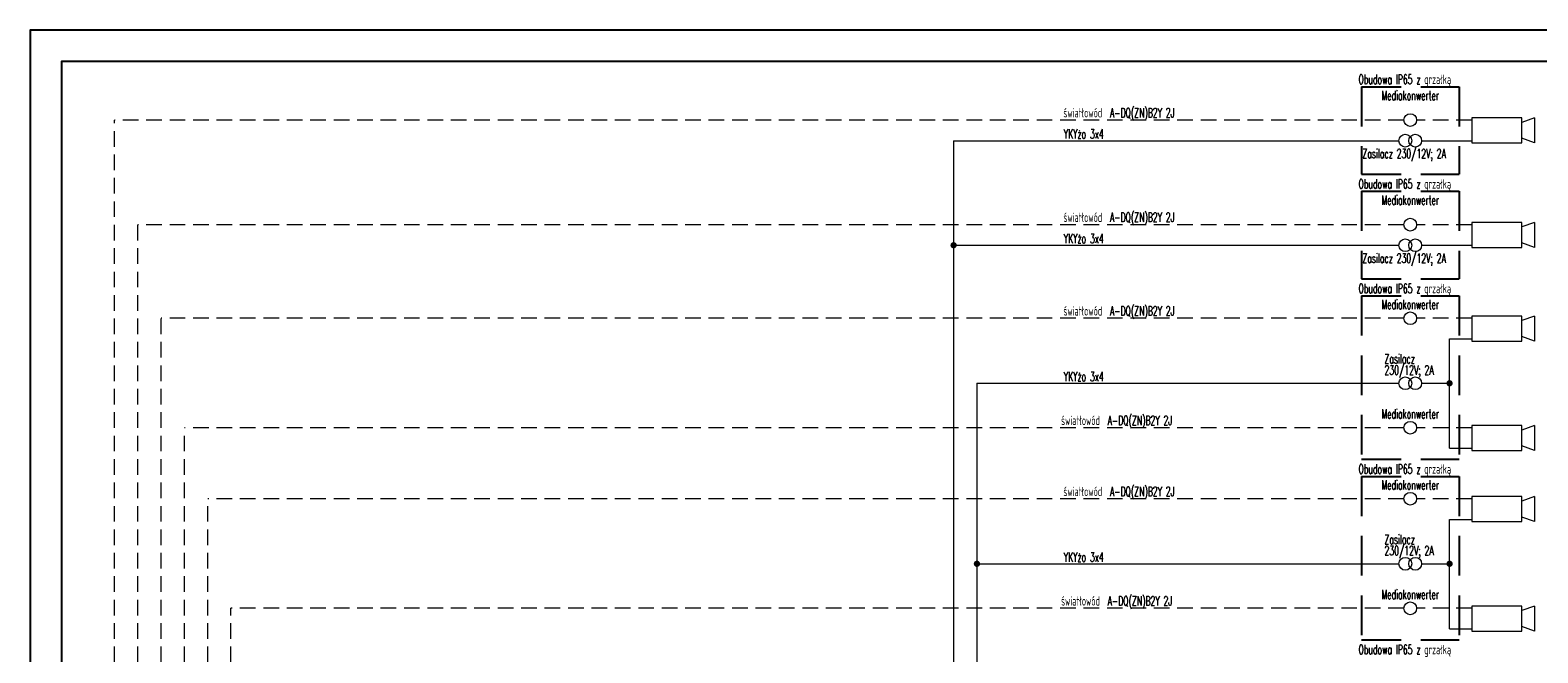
# Model space of a CAD drawing. Extents: x 301 to 2227, y -251 to 46.
# Tile 7 of 10: x 1371 to 1612, y -53 to 46. Entities that reach past the tile are written whole.
import ezdxf
from ezdxf.enums import TextEntityAlignment as Align

# ---------------------------------------------------------------- set-up
doc = ezdxf.new("R2010")
doc.units = 0
for name, pattern in [('ACAD_ISO03W100', [30, 12, -18]), ('DASHED', [19.05, 12.7, -6.35]), ('HIDDEN', [0.375, 0.25, -0.125])]:
    doc.linetypes.add(name, pattern=pattern)
doc.layers.get('0').update_dxf_attribs({"linetype": 'CONTINUOUS'})
for name, color, linetype, lineweight in [('_SPTV', 1, 'CONTINUOUS', 20), ('_SPTV_K', 3, 'ACAD_ISO03W100', 20), ('_SSWiN_K', 5, 'CONTINUOUS', 20), ('_SSWiN_K_OPIS', 130, 'CONTINUOUS', 15), ('_SSWiN_U_O', 30, 'CONTINUOUS', 18)]:
    doc.layers.add(name, color=color, linetype=linetype, lineweight=lineweight)
doc.layers.add('Z_ramka', color=7, linetype='CONTINUOUS')
doc.styles.get("Standard").update_dxf_attribs({"font": 'romans.shx'})

msp = doc.modelspace()

# ---------------------------------------------------------------- linework, layer by layer
at = {"color": 5}
for p, q in [((1376.12, 41.46), (1376.12, -245.54)), ((1786.12, 41.46), (1376.12, 41.46))]:
    msp.add_line(p, q, dxfattribs=at)
at = {"color": 2, "linetype": 'DASHED', "ltscale": 0.5}
for p, q in [((1584.17, 37.41), (1584.17, 23.43)), ((1584.17, 37.41), (1599.79, 37.41)), ((1599.79, 37.41), (1599.79, 23.43)), ((1584.17, 23.43), (1599.79, 23.43)), ((1584.17, 20.68), (1584.17, 6.69)), ((1584.17, 20.68), (1599.79, 20.68)), ((1599.79, 20.68), (1599.79, 6.69)), ((1584.17, 6.69), (1599.79, 6.69)), ((1584.17, 3.94), (1584.17, -22.2)), ((1584.17, 3.94), (1599.79, 3.94)), ((1599.79, 3.94), (1599.79, -22.2)), ((1584.17, -22.2), (1599.79, -22.2)), ((1584.17, -24.95), (1584.17, -51.09)), ((1584.17, -24.95), (1599.79, -24.95)), ((1599.79, -24.95), (1599.79, -51.09)), ((1584.17, -51.09), (1599.79, -51.09))]:
    msp.add_line(p, q, dxfattribs=at)
at = {"layer": '_SPTV'}
for p, q in [((1611.85, 32.42), (1609.85, 31.69)), ((1611.85, 32.42), (1611.85, 28.42)), ((1611.85, 28.42), (1609.85, 29.15)), ((1611.85, 15.68), (1609.85, 14.96)), ((1611.85, 15.68), (1611.85, 11.69)), ((1611.85, 11.69), (1609.85, 12.41)), ((1611.85, 0.71), (1609.85, -0.02)), ((1611.85, 0.71), (1611.85, -3.29)), ((1611.85, -3.29), (1609.85, -2.56)), ((1611.85, -16.81), (1609.85, -17.54)), ((1611.85, -16.81), (1611.85, -20.81)), ((1611.85, -20.81), (1609.85, -20.08)), ((1611.85, -28.18), (1609.85, -28.91)), ((1611.85, -28.18), (1611.85, -32.18)), ((1611.85, -32.18), (1609.85, -31.45)), ((1611.85, -45.7), (1609.85, -46.43)), ((1611.85, -45.7), (1611.85, -49.7)), ((1611.85, -49.7), (1609.85, -48.97))]:
    msp.add_line(p, q, dxfattribs=at)
for points in [[(1601.85, 28.42), (1609.85, 28.42), (1609.85, 32.42), (1601.85, 32.42)], [(1601.85, 11.68), (1609.85, 11.68), (1609.85, 15.68), (1601.85, 15.68)], [(1601.85, -3.29), (1609.85, -3.29), (1609.85, 0.71), (1601.85, 0.71)], [(1601.85, -20.81), (1609.85, -20.81), (1609.85, -16.81), (1601.85, -16.81)], [(1601.85, -32.18), (1609.85, -32.18), (1609.85, -28.18), (1601.85, -28.18)], [(1601.85, -49.7), (1609.85, -49.7), (1609.85, -45.7), (1601.85, -45.7)]]:
    msp.add_lwpolyline(points, close=True, dxfattribs=at)
for centre in [(1591.98, 32.07), (1591.19, 28.77), (1592.77, 28.77), (1591.98, 15.33), (1591.19, 12.04), (1592.77, 12.04), (1591.98, 0.36), (1591.19, -10.05), (1592.77, -10.05), (1591.98, -17.17), (1591.98, -28.53), (1591.19, -38.94), (1592.77, -38.94), (1591.98, -46.06)]:
    msp.add_circle(centre, 1.02, dxfattribs=at)
at = {"layer": '_SPTV_K', "linetype": 'HIDDEN', "ltscale": 10}
for p, q in [((1384.63, -163.44), (1384.63, 32.07)), ((1590.95, 32.07), (1384.63, 32.07)), ((1601.85, 32.07), (1593, 32.07)), ((1388.36, -163.44), (1388.36, 15.33)), ((1590.95, 15.33), (1388.36, 15.33)), ((1601.85, 15.33), (1593, 15.33)), ((1590.95, 0.36), (1392.08, 0.36)), ((1392.08, -163.44), (1392.08, 0.36)), ((1601.85, 0.36), (1593, 0.36)), ((1590.95, -17.17), (1395.8, -17.17)), ((1395.8, -163.44), (1395.8, -17.17)), ((1601.85, -17.17), (1593, -17.17)), ((1399.53, -163.44), (1399.53, -28.53)), ((1590.95, -28.53), (1399.53, -28.53)), ((1601.85, -28.53), (1593, -28.53)), ((1403.25, -163.44), (1403.25, -46.06)), ((1590.95, -46.06), (1403.25, -46.06)), ((1601.85, -46.06), (1593, -46.06))]:
    msp.add_line(p, q, dxfattribs=at)
at = {"layer": '_SSWiN_K'}
for p, q in [((1518.9, 28.77), (1590.16, 28.77)), ((1518.9, 28.77), (1518.9, -202.87)), ((1593.79, 28.77), (1601.85, 28.77)), ((1518.9, 12.04), (1590.16, 12.04)), ((1593.79, 12.04), (1601.85, 12.04)), ((1598.27, -20.46), (1598.27, -2.94)), ((1598.27, -2.94), (1601.85, -2.94)), ((1522.63, -10.05), (1590.16, -10.05)), ((1522.63, -10.05), (1522.63, -199.15)), ((1593.79, -10.05), (1598.27, -10.05)), ((1598.27, -20.46), (1601.85, -20.46)), ((1598.27, -49.35), (1598.27, -31.83)), ((1598.27, -31.83), (1601.85, -31.83)), ((1522.63, -38.94), (1590.16, -38.94)), ((1593.79, -38.94), (1598.27, -38.94)), ((1598.27, -49.35), (1601.85, -49.35))]:
    msp.add_line(p, q, dxfattribs=at)
at = {"layer": '_SSWiN_K', "const_width": 0.5}
for points in [[(1518.65, 12.04, 1), (1519.15, 12.04, 1)], [(1598.02, -10.05, 1), (1598.52, -10.05, 1)], [(1522.38, -38.94, 1), (1522.88, -38.94, 1)], [(1598.02, -38.94, 1), (1598.52, -38.94, 1)]]:
    msp.add_lwpolyline(points, format="xyb", close=True, dxfattribs=at)
at = {"layer": 'Z_ramka'}
for points in [[(1371.12, -250.54), (1791.12, -250.54), (1791.12, 46.46), (1371.12, 46.46)], [(1376.12, -245.54), (1786.12, -245.54), (1786.12, 41.46), (1376.12, 41.46)]]:
    msp.add_lwpolyline(points, close=True, dxfattribs=at)

# ---------------------------------------------------------------- texts
at = {"layer": '_SSWiN_K_OPIS', "width": 0.6}
for p in [(1536.47, 32.49), (1536.47, 15.76), (1536.47, 0.78), (1536.1, -16.74), (1536.47, -28.11), (1536.1, -45.63)]:
    msp.add_text('światłowód  A-DQ(ZN)B2Y 2J', height=1.5, dxfattribs=at).set_placement(p)
for p in [(1536.52, 29.1), (1536.52, 12.37), (1536.52, -9.72), (1536.52, -38.61)]:
    msp.add_text('YKYżo 3x4', height=1.5, rotation=359.9476, dxfattribs=at).set_placement(p)
at = {"layer": '_SSWiN_U_O', "width": 0.6}
for s, p in [('Obudowa IP65 z grzałką', (1583.69, 38.59)), ('Mediakonwerter', (1587.36, 36.01)), ('Zasilacz 230/12V; 2A', (1584.33, 26.7)), ('Obudowa IP65 z grzałką', (1583.69, 21.85)), ('Mediakonwerter', (1587.36, 19.27)), ('Zasilacz 230/12V; 2A', (1584.33, 9.96)), ('Obudowa IP65 z grzałką', (1583.69, 5.12)), ('Mediakonwerter', (1587.36, 2.57)), ('230/12V; 2A', (1587.86, -7.94)), ('Zasilacz', (1587.86, -6.14)), ('Mediakonwerter', (1587.36, -14.95)), ('Obudowa IP65 z grzałką', (1583.69, -23.77)), ('Mediakonwerter', (1587.36, -26.32)), ('230/12V; 2A', (1587.86, -36.83)), ('Zasilacz', (1587.86, -35.03)), ('Mediakonwerter', (1587.36, -43.84)), ('Obudowa IP65 z grzałką', (1583.69, -52.66))]:
    msp.add_text(s, height=1.5, dxfattribs=at).set_placement(p, align=Align.MIDDLE_LEFT)

doc.saveas('drawing.dxf')
